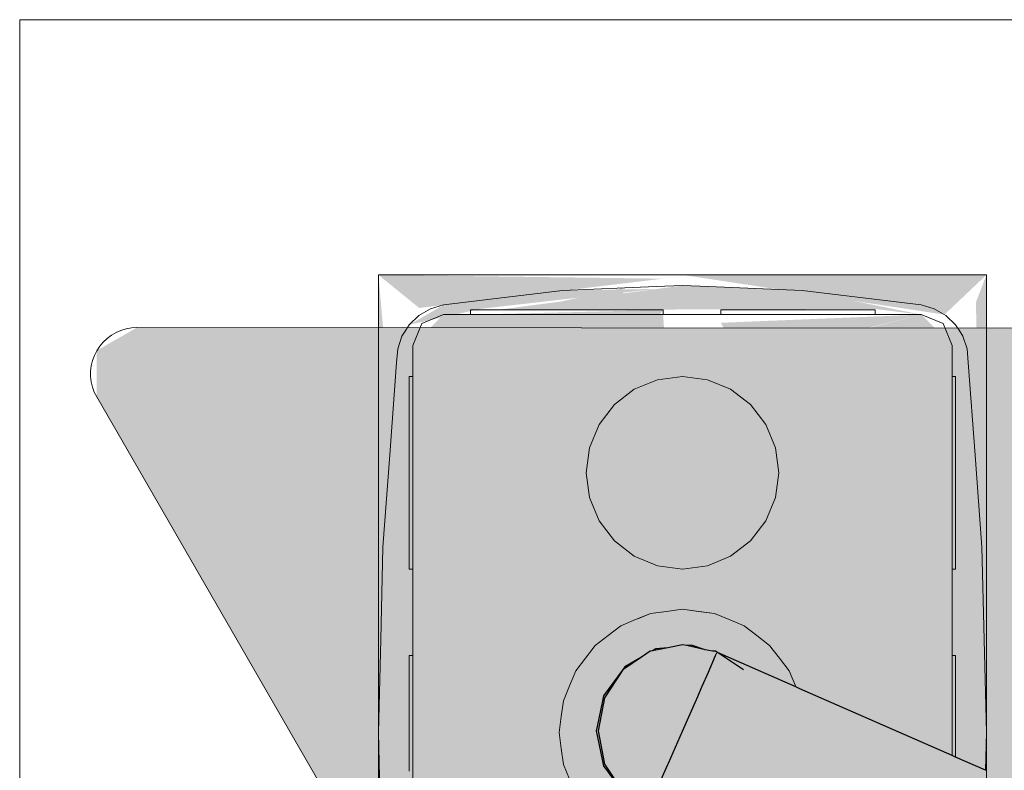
# Model space of a CAD drawing. Header units: millimetres. Extents: x 4480191 to 4481199, y -30324204 to -30323479.
# Tile 247 of 256: x 4480199.834 to 4480200.09, y -30323746.61 to -30323746.415. Entities that reach past the tile are written whole.
import ezdxf

# ---------------------------------------------------------------- set-up
doc = ezdxf.new("R2010")
doc.units = ezdxf.units.MM
for name, color, linetype, lineweight in [('EL-Caixa ARC', 9, 'Continuous', 18), ('EL-Condutos ARC (Teto)', 150, 'Continuous', 25), ('EL-Tomadas', 150, 'Continuous', 20)]:
    doc.layers.add(name, color=color, linetype=linetype, lineweight=lineweight)

msp = doc.modelspace()

# ---------------------------------------------------------------- hatches: boundary and pattern name
at = {"layer": 'EL-Caixa ARC', "linetype": 'Continuous'}
for points in [[(4480199.92785, -30323746.57984), (4480199.93102, -30323746.52063), (4480199.92755, -30323746.48103)], [(4480199.93813, -30323746.48961), (4480200.00145, -30323746.48201), (4480199.92755, -30323746.48103)], [(4480200.07446, -30323746.49134), (4480200.08536, -30323746.48103), (4480200.00645, -30323746.48103)], [(4480200.08262, -30323746.48815), (4480200.08536, -30323746.59984), (4480200.08536, -30323746.48103)], [(4480199.93554, -30323746.49399), (4480199.97535, -30323746.48507), (4480199.94445, -30323746.48884)], [(4480199.95145, -30323746.49013), (4480199.9994, -30323746.48467), (4480199.97535, -30323746.48507)], [(4480200.00645, -30323746.48381), (4480199.95826, -30323746.49013), (4480200.05645, -30323746.48988)], [(4480199.99089, -30323746.48444), (4480199.96497, -30323746.49013), (4480199.99138, -30323746.49013)], [(4480200.00645, -30323746.48381), (4480200.06845, -30323746.49134), (4480200.03756, -30323746.48507)], [(4480200.0006, -30323746.49134), (4480200.00145, -30323746.49013), (4480199.95145, -30323746.49134)], [(4480200.00183, -30323746.4977), (4480200.00145, -30323746.49134), (4480199.94445, -30323746.49134), (4480199.93645, -30323746.49935), (4480199.97189, -30323746.51988), (4480199.98003, -30323746.51651)], [(4480200.02119, -30323746.5032), (4480200.06845, -30323746.49134), (4480200.01645, -30323746.49346)], [(4480200.01651, -30323746.50478), (4480200.02413, -30323746.51471), (4480200.06845, -30323746.49134)], [(4480200.03465, -30323746.52278), (4480200.07645, -30323746.49935), (4480200.06845, -30323746.49134), (4480200.02607, -30323746.51368)], [(4480199.93554, -30323746.49399), (4480199.92873, -30323746.55174), (4480199.93645, -30323746.49935)], [(4480199.97443, -30323746.59427), (4480199.93645, -30323746.49935), (4480199.97306, -30323746.59616)], [(4480199.97874, -30323746.58384), (4480199.98231, -30323746.53886), (4480199.93645, -30323746.49935), (4480199.97411, -30323746.58818)], [(4480199.97238, -30323746.5841), (4480199.93645, -30323746.49935), (4480199.97337, -30323746.59163)], [(4480199.98231, -30323746.52591), (4480199.93645, -30323746.49935), (4480199.97053, -30323746.52871)], [(4480199.93645, -30323746.70034), (4480199.97238, -30323746.61559), (4480199.97445, -30323746.59984), (4480199.93645, -30323746.49935)], [(4480200.07645, -30323746.49935), (4480200.03145, -30323746.53238), (4480200.0306, -30323746.53886)], [(4480200.0306, -30323746.53886), (4480200.03417, -30323746.58384), (4480200.03576, -30323746.5877), (4480200.07645, -30323746.49935), (4480200.03213, -30323746.53754)], [(4480200.03545, -30323746.52945), (4480200.07645, -30323746.49935), (4480200.03767, -30323746.52182)], [(4480200.04023, -30323746.58991), (4480200.07645, -30323746.49935), (4480200.03807, -30323746.5827)], [(4480200.07645, -30323746.49935), (4480200.04023, -30323746.58991), (4480200.04193, -30323746.59065)], [(4480200.07645, -30323746.49935), (4480200.04602, -30323746.57984), (4480200.04981, -30323746.59411), (4480200.07645, -30323746.60579)], [(4480200.07645, -30323746.49935), (4480200.08536, -30323746.59984), (4480200.08477, -30323746.57579)], [(4480200.07645, -30323746.49935), (4480200.08418, -30323746.55174), (4480200.08065, -30323746.50375)], [(4480199.93527, -30323746.50738), (4480199.92873, -30323746.55174), (4480199.92755, -30323746.59984)], [(4480200.07733, -30323746.50738), (4480200.08477, -30323746.57579), (4480200.08418, -30323746.55174)], [(4480200.0306, -30323746.52591), (4480200.01895, -30323746.51073), (4480199.99998, -30323746.50823), (4480199.9848, -30323746.51988), (4480199.98231, -30323746.53886), (4480199.99395, -30323746.55403), (4480200.01292, -30323746.55653), (4480200.0281, -30323746.54488)], [(4480199.93553, -30323746.51153), (4480199.92755, -30323746.59984), (4480199.93553, -30323746.68832)], [(4480200.07737, -30323746.60619), (4480200.08452, -30323746.60932), (4480200.08536, -30323746.59984), (4480200.07751, -30323746.51122)], [(4480199.97922, -30323746.58076), (4480199.98128, -30323746.58053), (4480199.98461, -30323746.54686), (4480199.98231, -30323746.53886)], [(4480200.03417, -30323746.58384), (4480200.0306, -30323746.53886), (4480200.0281, -30323746.54488)], [(4480199.98383, -30323746.57722), (4480199.98878, -30323746.55006), (4480199.9848, -30323746.54488)], [(4480200.0281, -30323746.54488), (4480200.0289, -30323746.57112), (4480200.03162, -30323746.58053)], [(4480200.0281, -30323746.54488), (4480200.03148, -30323746.57906), (4480200.03417, -30323746.58384)], [(4480199.98474, -30323746.54696), (4480199.98165, -30323746.57681), (4480199.98383, -30323746.57722)], [(4480199.98878, -30323746.55006), (4480199.98429, -30323746.57469), (4480199.98714, -30323746.57467)], [(4480199.99021, -30323746.56891), (4480199.98878, -30323746.55006), (4480199.98727, -30323746.57273)], [(4480199.99045, -30323746.57213), (4480199.99395, -30323746.55403), (4480199.98878, -30323746.55006)], [(4480200.02413, -30323746.55006), (4480200.01895, -30323746.55403), (4480200.02245, -30323746.57213)], [(4480200.02826, -30323746.55017), (4480200.02413, -30323746.55006), (4480200.0227, -30323746.56891), (4480200.0286, -30323746.57468)], [(4480200.00538, -30323746.56596), (4480199.99395, -30323746.55403), (4480199.99817, -30323746.56894)], [(4480200.01862, -30323746.56919), (4480200.01895, -30323746.55403), (4480200.01537, -30323746.5667)], [(4480200.01862, -30323746.56945), (4480200.02245, -30323746.57213), (4480200.01895, -30323746.55403)], [(4480199.99998, -30323746.55653), (4480200.00645, -30323746.56784), (4480200.00645, -30323746.55738)], [(4480200.03162, -30323746.58053), (4480200.01398, -30323746.56979), (4480199.99431, -30323746.57053), (4480199.97714, -30323746.5877), (4480199.99663, -30323746.57973)], [(4480200.04602, -30323746.57984), (4480200.04193, -30323746.59065), (4480200.0496, -30323746.59401)], [(4480199.98299, -30323746.59445), (4480199.97714, -30323746.5877), (4480199.97515, -30323746.60281), (4480199.98198, -30323746.60919)], [(4480200.04419, -30323746.59164), (4480200.04077, -30323746.59991), (4480200.06341, -30323746.64872)], [(4480199.93553, -30323746.69188), (4480199.92755, -30323746.59984), (4480199.92814, -30323746.6239)], [(4480199.93251, -30323746.69929), (4480199.92943, -30323746.65745), (4480199.92755, -30323746.59984), (4480199.92755, -30323746.71984)], [(4480200.01743, -30323746.61439), (4480200.03576, -30323746.61198), (4480200.0341, -30323746.59839)], [(4480200.05565, -30323746.64531), (4480200.03984, -30323746.6035), (4480200.03954, -30323746.60805)], [(4480200.05418, -30323746.64467), (4480200.03931, -30323746.60749), (4480200.03879, -30323746.61148)]]:
    msp.add_hatch(color=41, dxfattribs=at).paths.add_polyline_path(points)
at = {"layer": 'EL-Tomadas', "linetype": 'Continuous'}
msp.add_hatch(color=150, dxfattribs=at).paths.add_polyline_path([(4480200.01689, -30323746.75809), (4480200.15848, -30323746.51284), (4480200.15936, -30323746.50274), (4480200.14808, -30323746.49484), (4480199.86483, -30323746.49471), (4480199.85443, -30323746.5007), (4480199.85443, -30323746.51271), (4480199.9961, -30323746.75809), (4480200.00649, -30323746.76409)])

# ---------------------------------------------------------------- linework, layer by layer
at = {"layer": 'EL-Caixa ARC'}
for p, q in [((4480199.92755, -30323746.48103), (4480199.92755, -30323746.50657)), ((4480199.94403, -30323746.48103), (4480199.92755, -30323746.48103)), ((4480199.94901, -30323746.48103), (4480199.94403, -30323746.48103)), ((4480199.95145, -30323746.48103), (4480199.94901, -30323746.48103)), ((4480199.95633, -30323746.48103), (4480199.95145, -30323746.48103)), ((4480199.96934, -30323746.48103), (4480199.95633, -30323746.48103)), ((4480199.97134, -30323746.48103), (4480199.96934, -30323746.48103)), ((4480200.00145, -30323746.48103), (4480199.97134, -30323746.48103)), ((4480200.00645, -30323746.48103), (4480200.00145, -30323746.48103)), ((4480200.01645, -30323746.48103), (4480200.00645, -30323746.48103)), ((4480200.0247, -30323746.48103), (4480200.01645, -30323746.48103)), ((4480200.0382, -30323746.48103), (4480200.0247, -30323746.48103)), ((4480200.04157, -30323746.48103), (4480200.0382, -30323746.48103)), ((4480200.04356, -30323746.48103), (4480200.04157, -30323746.48103)), ((4480200.05657, -30323746.48103), (4480200.04356, -30323746.48103)), ((4480200.0639, -30323746.48103), (4480200.05657, -30323746.48103)), ((4480200.06888, -30323746.48103), (4480200.0639, -30323746.48103)), ((4480200.08536, -30323746.48103), (4480200.06888, -30323746.48103)), ((4480200.08536, -30323746.50657), (4480200.08536, -30323746.48103)), ((4480199.97535, -30323746.48507), (4480199.94445, -30323746.48884)), ((4480199.99964, -30323746.48408), (4480199.97535, -30323746.48507)), ((4480200.00645, -30323746.48381), (4480199.99964, -30323746.48408)), ((4480200.01327, -30323746.48408), (4480200.00645, -30323746.48381)), ((4480200.03756, -30323746.48507), (4480200.01327, -30323746.48408)), ((4480200.06845, -30323746.48884), (4480200.03756, -30323746.48507)), ((4480199.94109, -30323746.48981), (4480199.93806, -30323746.49156)), ((4480199.94445, -30323746.48884), (4480199.94109, -30323746.48981)), ((4480199.95231, -30323746.49013), (4480199.95145, -30323746.49013)), ((4480199.95145, -30323746.49013), (4480199.95145, -30323746.49134)), ((4480199.9548, -30323746.49013), (4480199.95231, -30323746.49013)), ((4480199.95878, -30323746.49013), (4480199.9548, -30323746.49013)), ((4480199.96395, -30323746.49013), (4480199.95878, -30323746.49013)), ((4480199.96998, -30323746.49013), (4480199.96395, -30323746.49013)), ((4480199.97645, -30323746.49013), (4480199.96998, -30323746.49013)), ((4480199.98292, -30323746.49013), (4480199.97645, -30323746.49013)), ((4480199.98895, -30323746.49013), (4480199.98292, -30323746.49013)), ((4480199.99413, -30323746.49013), (4480199.98895, -30323746.49013)), ((4480199.9981, -30323746.49013), (4480199.99413, -30323746.49013)), ((4480200.0006, -30323746.49013), (4480199.9981, -30323746.49013)), ((4480200.00145, -30323746.49013), (4480200.0006, -30323746.49013)), ((4480200.00145, -30323746.49134), (4480200.00145, -30323746.49013)), ((4480200.01714, -30323746.49013), (4480200.01645, -30323746.49013)), ((4480200.01645, -30323746.49013), (4480200.01645, -30323746.49134)), ((4480200.01913, -30323746.49013), (4480200.01714, -30323746.49013)), ((4480200.02231, -30323746.49013), (4480200.01913, -30323746.49013)), ((4480200.02645, -30323746.49013), (4480200.02231, -30323746.49013)), ((4480200.03128, -30323746.49013), (4480200.02645, -30323746.49013)), ((4480200.03645, -30323746.49013), (4480200.03128, -30323746.49013)), ((4480200.04163, -30323746.49013), (4480200.03645, -30323746.49013)), ((4480200.04645, -30323746.49013), (4480200.04163, -30323746.49013)), ((4480200.0506, -30323746.49013), (4480200.04645, -30323746.49013)), ((4480200.05377, -30323746.49013), (4480200.0506, -30323746.49013)), ((4480200.05577, -30323746.49013), (4480200.05377, -30323746.49013)), ((4480200.05645, -30323746.49013), (4480200.05577, -30323746.49013)), ((4480200.05645, -30323746.49134), (4480200.05645, -30323746.49013)), ((4480200.07181, -30323746.48981), (4480200.06845, -30323746.48884)), ((4480200.07485, -30323746.49156), (4480200.07181, -30323746.48981)), ((4480199.93806, -30323746.49156), (4480199.93554, -30323746.49399)), ((4480199.94445, -30323746.49134), (4480199.9388, -30323746.49368)), ((4480199.9388, -30323746.49368), (4480199.94445, -30323746.49134)), ((4480199.95145, -30323746.49134), (4480199.94445, -30323746.49134)), ((4480199.94445, -30323746.49134), (4480199.95145, -30323746.49134)), ((4480199.97218, -30323746.49134), (4480199.95145, -30323746.49134)), ((4480199.95145, -30323746.49134), (4480199.95231, -30323746.49134)), ((4480199.95231, -30323746.49134), (4480199.9548, -30323746.49134)), ((4480199.9548, -30323746.49134), (4480199.95878, -30323746.49134)), ((4480199.95878, -30323746.49134), (4480199.96395, -30323746.49134)), ((4480199.96395, -30323746.49134), (4480199.96998, -30323746.49134)), ((4480199.96998, -30323746.49134), (4480199.97645, -30323746.49134)), ((4480199.99369, -30323746.49134), (4480199.97218, -30323746.49134)), ((4480199.97645, -30323746.49134), (4480199.98292, -30323746.49134)), ((4480199.98292, -30323746.49134), (4480199.98895, -30323746.49134)), ((4480199.98895, -30323746.49134), (4480199.99413, -30323746.49134)), ((4480199.99663, -30323746.49134), (4480199.99369, -30323746.49134)), ((4480199.99413, -30323746.49134), (4480199.9981, -30323746.49134)), ((4480200.00145, -30323746.49134), (4480199.99663, -30323746.49134)), ((4480199.9981, -30323746.49134), (4480200.0006, -30323746.49134)), ((4480200.0006, -30323746.49134), (4480200.00145, -30323746.49134)), ((4480200.00619, -30323746.49134), (4480200.00145, -30323746.49134)), ((4480200.00145, -30323746.49134), (4480200.00619, -30323746.49134)), ((4480200.00672, -30323746.49134), (4480200.00619, -30323746.49134)), ((4480200.00619, -30323746.49134), (4480200.00672, -30323746.49134)), ((4480200.01627, -30323746.49134), (4480200.00672, -30323746.49134)), ((4480200.00672, -30323746.49134), (4480200.01627, -30323746.49134)), ((4480200.01645, -30323746.49134), (4480200.01627, -30323746.49134)), ((4480200.01627, -30323746.49134), (4480200.01645, -30323746.49134)), ((4480200.01921, -30323746.49134), (4480200.01645, -30323746.49134)), ((4480200.01645, -30323746.49134), (4480200.01714, -30323746.49134)), ((4480200.01714, -30323746.49134), (4480200.01913, -30323746.49134)), ((4480200.01913, -30323746.49134), (4480200.02231, -30323746.49134)), ((4480200.04073, -30323746.49134), (4480200.01921, -30323746.49134)), ((4480200.02231, -30323746.49134), (4480200.02645, -30323746.49134)), ((4480200.02645, -30323746.49134), (4480200.03128, -30323746.49134)), ((4480200.03128, -30323746.49134), (4480200.03645, -30323746.49134)), ((4480200.03645, -30323746.49134), (4480200.04163, -30323746.49134)), ((4480200.05645, -30323746.49134), (4480200.04073, -30323746.49134)), ((4480200.04163, -30323746.49134), (4480200.04645, -30323746.49134)), ((4480200.04645, -30323746.49134), (4480200.0506, -30323746.49134)), ((4480200.0506, -30323746.49134), (4480200.05377, -30323746.49134)), ((4480200.05377, -30323746.49134), (4480200.05577, -30323746.49134)), ((4480200.05577, -30323746.49134), (4480200.05645, -30323746.49134)), ((4480200.06845, -30323746.49134), (4480200.05645, -30323746.49134)), ((4480200.05645, -30323746.49134), (4480200.06845, -30323746.49134)), ((4480200.07411, -30323746.49368), (4480200.06845, -30323746.49134)), ((4480200.06845, -30323746.49134), (4480200.07411, -30323746.49368)), ((4480200.07737, -30323746.49399), (4480200.07485, -30323746.49156)), ((4480199.93554, -30323746.49399), (4480199.93464, -30323746.4954)), ((4480199.9388, -30323746.49368), (4480199.93645, -30323746.49935)), ((4480199.93645, -30323746.49935), (4480199.9388, -30323746.49368)), ((4480200.07645, -30323746.49935), (4480200.07411, -30323746.49368)), ((4480200.07411, -30323746.49368), (4480200.07645, -30323746.49935)), ((4480200.07827, -30323746.4954), (4480200.07737, -30323746.49399)), ((4480199.93366, -30323746.49694), (4480199.93255, -30323746.50026)), ((4480199.93464, -30323746.4954), (4480199.93366, -30323746.49694)), ((4480200.07924, -30323746.49694), (4480200.07827, -30323746.4954)), ((4480200.08036, -30323746.50026), (4480200.07924, -30323746.49694)), ((4480199.93255, -30323746.50026), (4480199.93226, -30323746.50375)), ((4480199.93645, -30323746.49935), (4480199.93645, -30323746.50738)), ((4480199.93645, -30323746.50738), (4480199.93645, -30323746.49935)), ((4480200.07645, -30323746.50738), (4480200.07645, -30323746.49935)), ((4480200.07645, -30323746.49935), (4480200.07645, -30323746.50738)), ((4480200.08065, -30323746.50375), (4480200.08036, -30323746.50026)), ((4480199.93226, -30323746.50375), (4480199.93049, -30323746.52774)), ((4480200.08242, -30323746.52786), (4480200.08065, -30323746.50375)), ((4480199.92755, -30323746.50657), (4480199.92755, -30323746.51518)), ((4480199.93553, -30323746.50738), (4480199.93553, -30323746.50823)), ((4480199.93645, -30323746.50738), (4480199.93553, -30323746.50738)), ((4480199.93645, -30323746.50738), (4480199.93645, -30323746.51376)), ((4480199.93645, -30323746.50823), (4480199.93645, -30323746.50738)), ((4480200.00645, -30323746.50738), (4480199.99998, -30323746.50823)), ((4480199.99998, -30323746.50823), (4480200.00645, -30323746.50738)), ((4480200.01292, -30323746.50823), (4480200.00645, -30323746.50738)), ((4480200.00645, -30323746.50738), (4480200.01292, -30323746.50823)), ((4480200.07645, -30323746.51376), (4480200.07645, -30323746.50738)), ((4480200.07645, -30323746.50738), (4480200.07645, -30323746.50823)), ((4480200.07737, -30323746.50738), (4480200.07645, -30323746.50738)), ((4480200.07737, -30323746.50823), (4480200.07737, -30323746.50738)), ((4480200.08536, -30323746.50738), (4480200.08536, -30323746.50657)), ((4480200.08536, -30323746.51518), (4480200.08536, -30323746.50738)), ((4480199.93553, -30323746.50823), (4480199.93553, -30323746.51073)), ((4480199.93553, -30323746.51073), (4480199.93553, -30323746.51471)), ((4480199.93645, -30323746.51073), (4480199.93645, -30323746.50823)), ((4480199.93645, -30323746.51471), (4480199.93645, -30323746.51073)), ((4480199.99395, -30323746.51073), (4480199.98878, -30323746.51471)), ((4480199.98878, -30323746.51471), (4480199.99395, -30323746.51073)), ((4480199.99998, -30323746.50823), (4480199.99395, -30323746.51073)), ((4480199.99395, -30323746.51073), (4480199.99998, -30323746.50823)), ((4480200.01895, -30323746.51073), (4480200.01292, -30323746.50823)), ((4480200.01292, -30323746.50823), (4480200.01895, -30323746.51073)), ((4480200.02413, -30323746.51471), (4480200.01895, -30323746.51073)), ((4480200.01895, -30323746.51073), (4480200.02413, -30323746.51471)), ((4480200.07645, -30323746.50823), (4480200.07645, -30323746.51073)), ((4480200.07645, -30323746.51073), (4480200.07645, -30323746.51471)), ((4480200.07737, -30323746.51073), (4480200.07737, -30323746.50823)), ((4480200.07737, -30323746.51471), (4480200.07737, -30323746.51073)), ((4480199.92755, -30323746.51518), (4480199.92755, -30323746.52087)), ((4480199.93553, -30323746.51471), (4480199.93553, -30323746.51988)), ((4480199.93645, -30323746.51376), (4480199.93645, -30323746.55738)), ((4480199.93645, -30323746.51988), (4480199.93645, -30323746.51471)), ((4480199.98878, -30323746.51471), (4480199.9848, -30323746.51988)), ((4480199.9848, -30323746.51988), (4480199.98878, -30323746.51471)), ((4480200.0281, -30323746.51988), (4480200.02413, -30323746.51471)), ((4480200.02413, -30323746.51471), (4480200.0281, -30323746.51988)), ((4480200.07645, -30323746.55738), (4480200.07645, -30323746.51376)), ((4480200.07645, -30323746.51471), (4480200.07645, -30323746.51988)), ((4480200.07737, -30323746.51988), (4480200.07737, -30323746.51471)), ((4480200.08536, -30323746.52088), (4480200.08536, -30323746.51518)), ((4480199.92755, -30323746.52087), (4480199.92755, -30323746.56053)), ((4480199.93553, -30323746.51988), (4480199.93553, -30323746.52591)), ((4480199.93645, -30323746.52591), (4480199.93645, -30323746.51988)), ((4480199.9848, -30323746.51988), (4480199.98231, -30323746.52591)), ((4480199.98231, -30323746.52591), (4480199.9848, -30323746.51988)), ((4480200.0306, -30323746.52591), (4480200.0281, -30323746.51988)), ((4480200.0281, -30323746.51988), (4480200.0306, -30323746.52591)), ((4480200.07645, -30323746.51988), (4480200.07645, -30323746.52591)), ((4480200.07737, -30323746.52591), (4480200.07737, -30323746.51988)), ((4480200.08536, -30323746.56053), (4480200.08536, -30323746.52088)), ((4480199.93553, -30323746.52591), (4480199.93553, -30323746.53238)), ((4480199.93645, -30323746.53238), (4480199.93645, -30323746.52591)), ((4480199.98231, -30323746.52591), (4480199.98145, -30323746.53238)), ((4480199.98145, -30323746.53238), (4480199.98231, -30323746.52591)), ((4480200.03145, -30323746.53238), (4480200.0306, -30323746.52591)), ((4480200.0306, -30323746.52591), (4480200.03145, -30323746.53238)), ((4480200.07645, -30323746.52591), (4480200.07645, -30323746.53238)), ((4480200.07737, -30323746.53238), (4480200.07737, -30323746.52591)), ((4480199.93049, -30323746.52774), (4480199.92873, -30323746.55174)), ((4480200.08418, -30323746.55174), (4480200.08242, -30323746.52786)), ((4480199.93553, -30323746.53238), (4480199.93553, -30323746.53886)), ((4480199.93645, -30323746.53886), (4480199.93645, -30323746.53238)), ((4480199.98145, -30323746.53238), (4480199.98231, -30323746.53886)), ((4480199.98231, -30323746.53886), (4480199.98145, -30323746.53238)), ((4480200.0306, -30323746.53886), (4480200.03145, -30323746.53238)), ((4480200.03145, -30323746.53238), (4480200.0306, -30323746.53886)), ((4480200.07645, -30323746.53238), (4480200.07645, -30323746.53886)), ((4480200.07737, -30323746.53886), (4480200.07737, -30323746.53238)), ((4480199.93553, -30323746.53886), (4480199.93553, -30323746.54488)), ((4480199.93645, -30323746.54488), (4480199.93645, -30323746.53886)), ((4480199.98231, -30323746.53886), (4480199.9848, -30323746.54488)), ((4480199.9848, -30323746.54488), (4480199.98231, -30323746.53886)), ((4480200.0281, -30323746.54488), (4480200.0306, -30323746.53886)), ((4480200.0306, -30323746.53886), (4480200.0281, -30323746.54488)), ((4480200.07645, -30323746.53886), (4480200.07645, -30323746.54488)), ((4480200.07737, -30323746.54488), (4480200.07737, -30323746.53886)), ((4480199.93553, -30323746.54488), (4480199.93553, -30323746.55006)), ((4480199.93645, -30323746.55006), (4480199.93645, -30323746.54488)), ((4480199.9848, -30323746.54488), (4480199.98878, -30323746.55006)), ((4480199.98878, -30323746.55006), (4480199.9848, -30323746.54488)), ((4480200.02413, -30323746.55006), (4480200.0281, -30323746.54488)), ((4480200.0281, -30323746.54488), (4480200.02413, -30323746.55006)), ((4480200.07645, -30323746.54488), (4480200.07645, -30323746.55006)), ((4480200.07737, -30323746.55006), (4480200.07737, -30323746.54488)), ((4480199.93553, -30323746.55006), (4480199.93553, -30323746.55403)), ((4480199.93645, -30323746.55403), (4480199.93645, -30323746.55006)), ((4480199.98878, -30323746.55006), (4480199.99395, -30323746.55403)), ((4480199.99395, -30323746.55403), (4480199.98878, -30323746.55006)), ((4480200.01895, -30323746.55403), (4480200.02413, -30323746.55006)), ((4480200.02413, -30323746.55006), (4480200.01895, -30323746.55403)), ((4480200.07645, -30323746.55006), (4480200.07645, -30323746.55403)), ((4480200.07737, -30323746.55403), (4480200.07737, -30323746.55006)), ((4480199.92873, -30323746.55174), (4480199.92814, -30323746.57567)), ((4480199.93553, -30323746.55403), (4480199.93553, -30323746.55653)), ((4480199.93645, -30323746.55653), (4480199.93645, -30323746.55403)), ((4480199.99395, -30323746.55403), (4480199.99998, -30323746.55653)), ((4480199.99998, -30323746.55653), (4480199.99395, -30323746.55403)), ((4480200.01292, -30323746.55653), (4480200.01895, -30323746.55403)), ((4480200.01895, -30323746.55403), (4480200.01292, -30323746.55653)), ((4480200.07645, -30323746.55403), (4480200.07645, -30323746.55653)), ((4480200.07737, -30323746.55653), (4480200.07737, -30323746.55403)), ((4480200.08477, -30323746.57579), (4480200.08418, -30323746.55174)), ((4480199.93553, -30323746.55653), (4480199.93553, -30323746.55738)), ((4480199.93645, -30323746.55738), (4480199.93645, -30323746.55653)), ((4480199.99998, -30323746.55653), (4480200.00645, -30323746.55738)), ((4480200.00645, -30323746.55738), (4480199.99998, -30323746.55653)), ((4480200.00645, -30323746.55738), (4480200.01292, -30323746.55653)), ((4480200.01292, -30323746.55653), (4480200.00645, -30323746.55738)), ((4480200.07645, -30323746.55653), (4480200.07645, -30323746.55738)), ((4480200.07737, -30323746.55738), (4480200.07737, -30323746.55653)), ((4480199.93553, -30323746.55738), (4480199.93645, -30323746.55738)), ((4480199.93645, -30323746.55738), (4480199.93645, -30323746.57984)), ((4480199.93645, -30323746.57984), (4480199.93645, -30323746.55738)), ((4480200.07645, -30323746.57984), (4480200.07645, -30323746.55738)), ((4480200.07645, -30323746.55738), (4480200.07737, -30323746.55738)), ((4480200.07645, -30323746.55738), (4480200.07645, -30323746.57984)), ((4480199.92755, -30323746.56053), (4480199.92755, -30323746.56776)), ((4480200.08536, -30323746.56776), (4480200.08536, -30323746.56053)), ((4480199.92755, -30323746.56776), (4480199.92755, -30323746.57984)), ((4480199.99817, -30323746.56894), (4480199.99431, -30323746.57053)), ((4480199.99527, -30323746.57013), (4480199.99817, -30323746.56894)), ((4480200.00231, -30323746.56839), (4480199.99817, -30323746.56894)), ((4480199.99817, -30323746.56894), (4480200.00231, -30323746.56839)), ((4480200.00645, -30323746.56784), (4480200.00231, -30323746.56839)), ((4480200.00231, -30323746.56839), (4480200.00645, -30323746.56784)), ((4480200.01059, -30323746.56839), (4480200.00645, -30323746.56784)), ((4480200.00645, -30323746.56784), (4480200.01011, -30323746.56832)), ((4480200.01011, -30323746.56832), (4480200.01077, -30323746.56841)), ((4480200.01474, -30323746.56894), (4480200.01059, -30323746.56839)), ((4480200.01077, -30323746.56841), (4480200.01474, -30323746.56894)), ((4480200.01859, -30323746.57053), (4480200.01474, -30323746.56894)), ((4480200.01474, -30323746.56894), (4480200.01859, -30323746.57053)), ((4480200.08536, -30323746.57984), (4480200.08536, -30323746.56776)), ((4480199.99431, -30323746.57053), (4480199.99045, -30323746.57213)), ((4480199.99045, -30323746.57213), (4480199.99431, -30323746.57053)), ((4480199.99431, -30323746.57053), (4480199.99527, -30323746.57013)), ((4480200.02245, -30323746.57213), (4480200.01859, -30323746.57053)), ((4480200.01859, -30323746.57053), (4480200.02245, -30323746.57213)), ((4480199.99045, -30323746.57213), (4480199.98714, -30323746.57467)), ((4480199.98714, -30323746.57467), (4480199.99045, -30323746.57213)), ((4480200.02577, -30323746.57467), (4480200.02245, -30323746.57213)), ((4480200.02245, -30323746.57213), (4480200.02577, -30323746.57467)), ((4480199.92814, -30323746.57567), (4480199.92755, -30323746.59984)), ((4480199.98714, -30323746.57467), (4480199.98383, -30323746.57722)), ((4480199.98383, -30323746.57722), (4480199.98714, -30323746.57467)), ((4480200.02908, -30323746.57722), (4480200.02577, -30323746.57467)), ((4480200.02577, -30323746.57467), (4480200.02908, -30323746.57722)), ((4480200.08536, -30323746.59984), (4480200.08477, -30323746.57579)), ((4480199.98383, -30323746.57722), (4480199.98128, -30323746.58053)), ((4480199.98128, -30323746.58053), (4480199.98383, -30323746.57722)), ((4480200.03162, -30323746.58053), (4480200.02908, -30323746.57722)), ((4480200.02908, -30323746.57722), (4480200.03162, -30323746.58053)), ((4480199.92755, -30323746.57984), (4480199.92755, -30323746.59984)), ((4480199.93553, -30323746.57984), (4480199.93553, -30323746.58052)), ((4480199.93645, -30323746.57984), (4480199.93553, -30323746.57984)), ((4480199.93553, -30323746.58052), (4480199.93553, -30323746.58252)), ((4480199.93645, -30323746.57984), (4480199.93645, -30323746.61984)), ((4480199.93645, -30323746.58052), (4480199.93645, -30323746.57984)), ((4480199.93645, -30323746.58252), (4480199.93645, -30323746.58052)), ((4480199.98128, -30323746.58053), (4480199.97874, -30323746.58384)), ((4480199.97874, -30323746.58384), (4480199.98128, -30323746.58053)), ((4480200.03417, -30323746.58384), (4480200.03162, -30323746.58053)), ((4480200.03162, -30323746.58053), (4480200.03417, -30323746.58384)), ((4480200.07645, -30323746.60579), (4480200.07645, -30323746.57984)), ((4480200.07645, -30323746.57984), (4480200.07645, -30323746.58052)), ((4480200.07737, -30323746.57984), (4480200.07645, -30323746.57984)), ((4480200.07645, -30323746.58052), (4480200.07645, -30323746.58252)), ((4480200.07737, -30323746.58052), (4480200.07737, -30323746.57984)), ((4480200.07737, -30323746.58252), (4480200.07737, -30323746.58052)), ((4480200.08536, -30323746.59984), (4480200.08536, -30323746.57984)), ((4480199.93553, -30323746.58252), (4480199.93553, -30323746.5857)), ((4480199.93645, -30323746.5857), (4480199.93645, -30323746.58252)), ((4480199.97874, -30323746.58384), (4480199.97714, -30323746.5877)), ((4480199.97714, -30323746.5877), (4480199.97874, -30323746.58384)), ((4480200.03576, -30323746.5877), (4480200.03417, -30323746.58384)), ((4480200.03417, -30323746.58384), (4480200.03576, -30323746.5877)), ((4480200.07645, -30323746.58252), (4480200.07645, -30323746.5857)), ((4480200.07737, -30323746.5857), (4480200.07737, -30323746.58252)), ((4480199.93553, -30323746.5857), (4480199.93553, -30323746.58984)), ((4480199.93645, -30323746.58984), (4480199.93645, -30323746.5857)), ((4480200.07645, -30323746.5857), (4480200.07645, -30323746.58984)), ((4480200.07737, -30323746.58984), (4480200.07737, -30323746.5857)), ((4480199.93553, -30323746.58984), (4480199.93553, -30323746.59467)), ((4480199.93645, -30323746.59467), (4480199.93645, -30323746.58984)), ((4480199.97714, -30323746.5877), (4480199.97554, -30323746.59156)), ((4480199.97554, -30323746.59156), (4480199.97714, -30323746.5877)), ((4480200.03576, -30323746.5877), (4480200.03589, -30323746.58801)), ((4480200.07645, -30323746.58984), (4480200.07645, -30323746.59467)), ((4480200.07737, -30323746.59467), (4480200.07737, -30323746.58984)), ((4480199.97554, -30323746.59156), (4480199.975, -30323746.5957)), ((4480199.975, -30323746.5957), (4480199.97554, -30323746.59156)), ((4480199.93553, -30323746.59467), (4480199.93553, -30323746.59984)), ((4480199.93645, -30323746.59984), (4480199.93645, -30323746.59467)), ((4480200.07645, -30323746.59467), (4480200.07645, -30323746.59984)), ((4480200.07737, -30323746.59984), (4480200.07737, -30323746.59467)), ((4480199.975, -30323746.5957), (4480199.97445, -30323746.59984)), ((4480199.97445, -30323746.59984), (4480199.975, -30323746.5957)), ((4480199.92755, -30323746.59984), (4480199.92814, -30323746.6239)), ((4480199.92755, -30323746.59984), (4480199.92755, -30323746.61984)), ((4480199.93553, -30323746.59984), (4480199.93553, -30323746.60502)), ((4480199.93645, -30323746.60502), (4480199.93645, -30323746.59984)), ((4480199.97445, -30323746.59984), (4480199.975, -30323746.60398)), ((4480199.975, -30323746.60398), (4480199.97445, -30323746.59984)), ((4480200.07645, -30323746.59984), (4480200.07645, -30323746.60502)), ((4480200.07737, -30323746.60502), (4480200.07737, -30323746.59984)), ((4480200.08512, -30323746.60959), (4480200.08536, -30323746.59984)), ((4480200.08536, -30323746.63192), (4480200.08536, -30323746.59984)), ((4480199.93553, -30323746.60502), (4480199.93553, -30323746.60984)), ((4480199.93645, -30323746.60984), (4480199.93645, -30323746.60502)), ((4480199.975, -30323746.60398), (4480199.97554, -30323746.60813)), ((4480199.97554, -30323746.60813), (4480199.975, -30323746.60398)), ((4480200.07645, -30323746.60502), (4480200.07645, -30323746.60579)), ((4480200.07737, -30323746.60619), (4480200.07737, -30323746.60502)), ((4480199.97554, -30323746.60813), (4480199.97714, -30323746.61198)), ((4480199.97714, -30323746.61198), (4480199.97554, -30323746.60813))]:
    msp.add_line(p, q, dxfattribs=at)
at = {"layer": 'EL-Condutos ARC (Teto)'}
for p, q in [((4480200.00645, -30323746.57703), (4480200.00265, -30323746.57781)), ((4480200.00761, -30323746.57728), (4480200.00645, -30323746.57703)), ((4480200.0088, -30323746.57716), (4480200.00761, -30323746.57728)), ((4480200.01238, -30323746.57833), (4480200.0088, -30323746.57716)), ((4480199.99807, -30323746.57874), (4480199.9958, -30323746.58029)), ((4480199.99871, -30323746.57861), (4480199.99807, -30323746.57874)), ((4480200.00265, -30323746.57781), (4480199.99871, -30323746.57861)), ((4480199.99953, -30323746.57813), (4480199.99871, -30323746.57861)), ((4480200.00265, -30323746.57781), (4480199.99953, -30323746.57813)), ((4480200.01238, -30323746.57833), (4480200.00761, -30323746.57728)), ((4480200.01429, -30323746.57874), (4480200.01238, -30323746.57833)), ((4480200.01476, -30323746.57874), (4480200.01429, -30323746.57874)), ((4480200.01503, -30323746.57874), (4480200.01476, -30323746.57874)), ((4480200.01529, -30323746.57927), (4480200.01499, -30323746.57996)), ((4480200.01539, -30323746.57898), (4480200.01503, -30323746.57874)), ((4480200.01541, -30323746.579), (4480200.01539, -30323746.57898)), ((4480200.01554, -30323746.57908), (4480200.01541, -30323746.579)), ((4480200.01632, -30323746.57961), (4480200.01554, -30323746.57908)), ((4480200.03589, -30323746.58801), (4480200.01554, -30323746.57908)), ((4480200.02229, -30323746.58359), (4480200.01632, -30323746.57961)), ((4480200.01765, -30323746.58004), (4480200.01632, -30323746.57961)), ((4480199.9958, -30323746.58029), (4480199.99096, -30323746.58359)), ((4480199.9958, -30323746.58029), (4480199.99147, -30323746.58279)), ((4480200.01499, -30323746.57996), (4480200.0131, -30323746.58427)), ((4480199.99081, -30323746.5837), (4480199.98599, -30323746.59032)), ((4480199.99096, -30323746.58359), (4480199.98621, -30323746.59086)), ((4480199.99147, -30323746.58279), (4480199.99081, -30323746.5837)), ((4480200.0131, -30323746.58427), (4480200.01151, -30323746.58791)), ((4480200.01151, -30323746.58791), (4480200.01007, -30323746.5912)), ((4480200.03696, -30323746.58847), (4480200.03589, -30323746.58801)), ((4480200.07645, -30323746.60579), (4480200.03696, -30323746.58847)), ((4480199.98571, -30323746.59162), (4480199.98431, -30323746.59823)), ((4480199.98621, -30323746.59086), (4480199.98454, -30323746.59943)), ((4480199.98599, -30323746.59032), (4480199.98571, -30323746.59162)), ((4480200.01001, -30323746.59132), (4480200.0064, -30323746.59955)), ((4480200.01007, -30323746.5912), (4480200.01001, -30323746.59132)), ((4480199.98431, -30323746.59823), (4480199.98405, -30323746.59943)), ((4480199.98405, -30323746.59943), (4480199.98431, -30323746.60064)), ((4480199.98454, -30323746.59943), (4480199.98621, -30323746.60801)), ((4480200.0064, -30323746.59955), (4480200.00581, -30323746.60091)), ((4480199.98431, -30323746.60064), (4480199.98571, -30323746.60725)), ((4480200.00581, -30323746.60091), (4480200.00275, -30323746.60788)), ((4480199.98571, -30323746.60725), (4480199.98599, -30323746.60854)), ((4480200.07737, -30323746.60619), (4480200.07645, -30323746.60579)), ((4480200.08512, -30323746.60959), (4480200.07737, -30323746.60619)), ((4480199.98599, -30323746.60854), (4480199.98644, -30323746.60916)), ((4480199.98621, -30323746.60801), (4480199.99096, -30323746.61527)), ((4480199.98644, -30323746.60916), (4480199.99079, -30323746.61516)), ((4480200.00259, -30323746.60824), (4480200.00088, -30323746.61215)), ((4480200.00275, -30323746.60788), (4480200.00259, -30323746.60824)), ((4480200.08536, -30323746.60969), (4480200.08512, -30323746.60959))]:
    msp.add_line(p, q, dxfattribs=at)
at = {"layer": 'EL-Tomadas'}
for p, q in [((4480199.86483, -30323746.49471), (4480200.14808, -30323746.49484)), ((4480199.9961, -30323746.75809), (4480199.85443, -30323746.51271))]:
    msp.add_line(p, q, dxfattribs=at)
for points in [[(4480200.17848, -30323746.78409), (4480200.17848, -30323746.41478), (4480199.83443, -30323746.41478), (4480199.83443, -30323746.78409), (4480200.17848, -30323746.78409)], [(4480199.86483, -30323746.49471), (4480199.86344, -30323746.49479), (4480199.86206, -30323746.49503), (4480199.86072, -30323746.49543), (4480199.85944, -30323746.49598), (4480199.85823, -30323746.49668), (4480199.85711, -30323746.49751), (4480199.8561, -30323746.49847), (4480199.8552, -30323746.49954), (4480199.85443, -30323746.50071), (4480199.85381, -30323746.50195), (4480199.85333, -30323746.50327), (4480199.85301, -30323746.50462), (4480199.85284, -30323746.50601), (4480199.85284, -30323746.50741), (4480199.85301, -30323746.50879), (4480199.85333, -30323746.51015), (4480199.8538, -30323746.51146), (4480199.85443, -30323746.51271)]]:
    msp.add_lwpolyline(points, dxfattribs=at)

doc.saveas('drawing.dxf')
